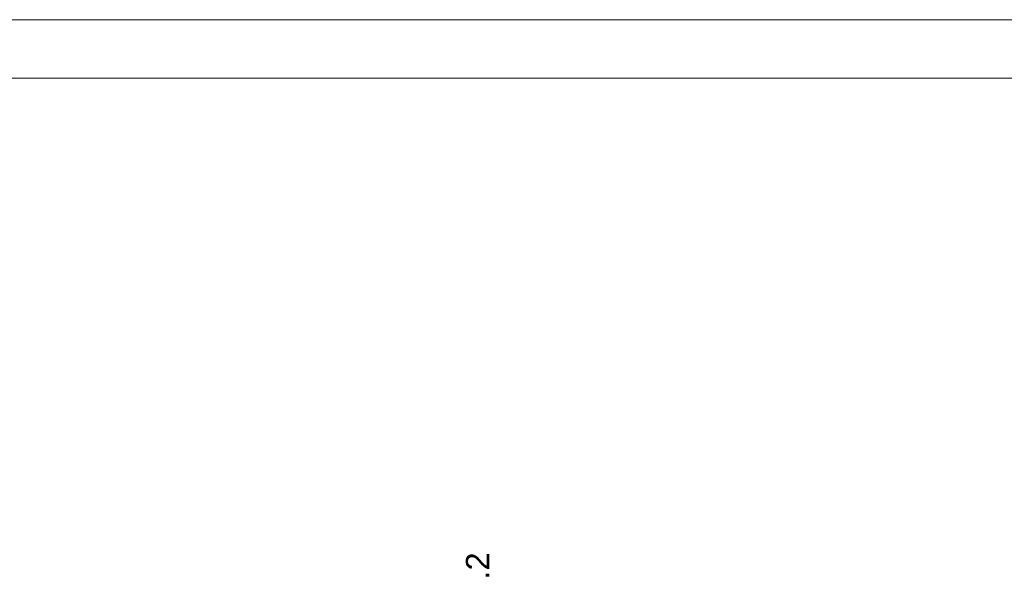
# Model space of a CAD drawing. Header units: millimetres. Extents: x 178516 to 426772, y -178579 to -115871.
# Tile 49 of 256: x 218993 to 227404, y -121379 to -116615. Entities that reach past the tile are written whole.
import ezdxf

# ---------------------------------------------------------------- set-up
doc = ezdxf.new("R2010")
doc.units = ezdxf.units.MM
doc.header["$MEASUREMENT"] = 0
doc.layers.get('0').update_dxf_attribs({"color": 252, "lineweight": 5})
for name, color, linetype, lineweight in [('840-G Znaczniki ogólne_Nr_pióra__3', 252, 'Continuous', 5), ('Nowe_! Tabelka_Nr_pióra__19', 252, 'Continuous', 5), ('Nowe_! Tabelka_Nr_pióra__7', 252, 'Continuous', 5)]:
    doc.layers.add(name, color=color, linetype=linetype, lineweight=lineweight)
doc.styles.add('GENERATED_STYLE_4', font='arial.ttf')

# ---------------------------------------------------------------- blocks, each defined once
blk = doc.blocks.new('podkład 20251118')
at = {"layer": 'Nowe_! Tabelka_Nr_pióra__19', "color": 252, "linetype": 'Continuous', "lineweight": 5}
blk.add_line((246754.2, -116615.5), (204754.2, -116615.5), dxfattribs=at)
at = {"layer": 'Nowe_! Tabelka_Nr_pióra__7', "color": 252, "linetype": 'Continuous', "lineweight": 5}
blk.add_line((246254.2, -117115.5), (206754.2, -117115.5), dxfattribs=at)
at = {"layer": '840-G Znaczniki ogólne_Nr_pióra__3', "color": 252, "lineweight": 5, "style": 'GENERATED_STYLE_4'}
blk.add_text('.2', height=200, rotation=90, dxfattribs=at).set_placement((223005.1, -121398.9))

msp = doc.modelspace()

# ---------------------------------------------------------------- block references
msp.add_blockref('podkład 20251118', (0, 0))

doc.saveas('drawing.dxf')
